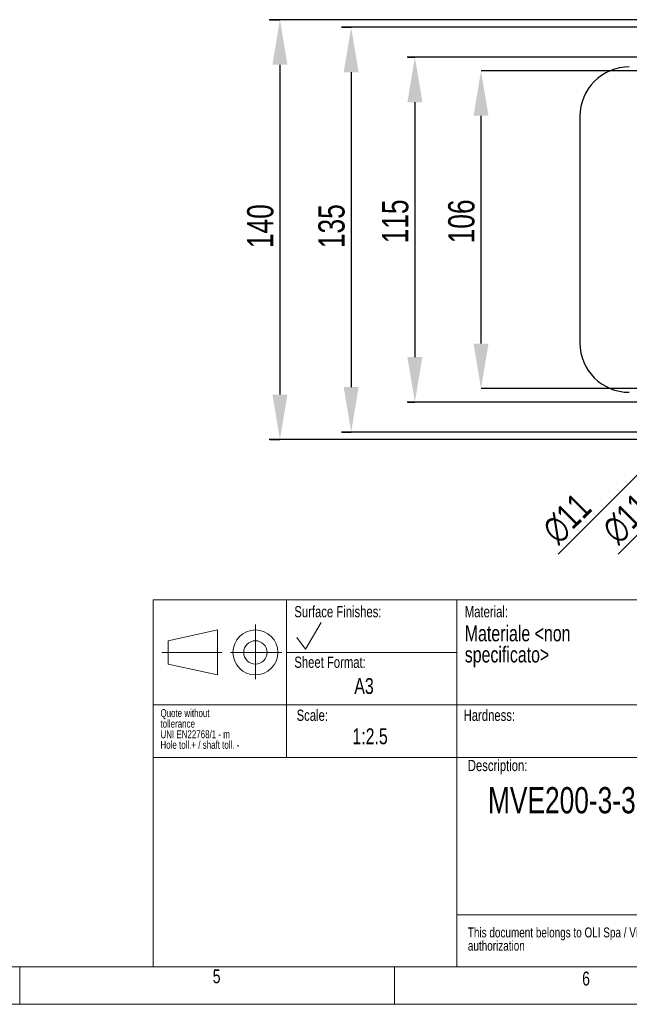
# Model space of a CAD drawing. Header units: millimetres. Extents: x 5 to 415, y 5 to 292.
# Tile 2 of 13: x 210 to 291, y 5 to 137. Entities that reach past the tile are written whole.
import ezdxf

# ---------------------------------------------------------------- set-up
doc = ezdxf.new("R2010")
doc.units = ezdxf.units.MM
doc.header["$PDSIZE"] = -1
doc.linetypes.add('CENTERX2', pattern=[20.32, 12.7, -2.54, 2.54, -2.54])
doc.layers.add('QUOTE', color=1, linetype='Continuous')
doc.styles.add('SLDTEXTSTYLE0', font='TXT', dxfattribs={"width": 0.75})
doc.dimstyles.new('SLDDIMSTYLE0', dxfattribs={"dimtxt": 3.5, "dimasz": 6, "dimexe": 0, "dimexo": 0.0625, "dimgap": 0.875, "dimtad": 1, "dimdec": 1, "dimlfac": 2.5, "dimrnd": 1e-09, "dimzin": 12, "dimdsep": 46, "dimtxsty": 'SLDTEXTSTYLE0', "dimsah": 1, "dimcen": 0.09, "dimadec": 0, "dimazin": 3, "dimtfac": 1, "dimtdec": 3, "dimtofl": 0, "dimtmove": 0, "dimatfit": 3, "dimfxl": 1, "dimfrac": 2, "dimtolj": 1, "dimtzin": 12, "dimarcsym": 0})
doc.dimstyles.new('SLDDIMSTYLE2', dxfattribs={"dimtxt": 3.5, "dimasz": 6, "dimexe": 0, "dimexo": 0.0625, "dimgap": 0.875, "dimtad": 1, "dimdec": 1, "dimlfac": 2.5, "dimrnd": 1e-09, "dimzin": 12, "dimdsep": 46, "dimtxsty": 'SLDTEXTSTYLE0', "dimblk1": 'NONE', "dimsah": 1, "dimcen": 0, "dimadec": 0, "dimazin": 3, "dimtfac": 1, "dimtdec": 3, "dimtmove": 0, "dimatfit": 3, "dimldrblk": 'NONE', "dimfxl": 1, "dimfrac": 2, "dimtolj": 1, "dimtzin": 12, "dimarcsym": 0})

# ---------------------------------------------------------------- blocks, each defined once
blk = doc.blocks.new('SW_NOTE_0')
at = {"color": 0, "linetype": 'Continuous', "lineweight": 0, "attachment_point": 1, "style": 'SLDTEXTSTYLE0'}
for s, insert, char_height in [('Quote without', (0, 1.36), 1.0583), ('tollerance', (0, -0.05), 1.058), ('UNI EN22768/1 - m', (0, -1.46), 1.0583), ('Hole toll.+ / shaft toll. -', (0, -2.87), 1.0583)]:
    blk.add_mtext(s, dxfattribs=dict(at, insert=insert, char_height=char_height))
blk = doc.blocks.new('SW_NOTE_1')
at = {"color": 0, "linetype": 'Continuous', "lineweight": 0, "char_height": 2.1167, "attachment_point": 1, "style": 'SLDTEXTSTYLE0'}
for s, insert in [('Materiale <non', (0, 2.73)), ('specificato>', (0, -0.09))]:
    blk.add_mtext(s, dxfattribs=dict(at, insert=insert))
blk = doc.blocks.new('SW_NOTE_2')
at = {"color": 0, "linetype": 'Continuous', "lineweight": 0, "char_height": 1.3229, "attachment_point": 1, "style": 'SLDTEXTSTYLE0'}
for s, insert in [('This document belongs to OLI Spa / Visam Srl : it must not be comunicated to other people without', (0, 1.71)), ('authorization', (0, -0.06))]:
    blk.add_mtext(s, dxfattribs=dict(at, insert=insert))
blk = doc.blocks.new('_D_10')
at = {"layer": 'Defpoints', "color": 0}
for p in [(261.69, 131.8), (261.69, 85.8), (262.71, 85.8)]:
    blk.add_point(p, dxfattribs=at)
at = {"layer": 'QUOTE', "color": 0, "lineweight": -2}
for p, q in [((261.75, 131.8), (262.71, 131.8)), ((262.71, 125.8), (262.71, 91.8)), ((261.75, 85.8), (262.71, 85.8))]:
    blk.add_line(p, q, dxfattribs=at)
at = {"layer": 'QUOTE', "color": 0}
for points in [[(261.71, 125.8), (263.71, 125.8), (262.71, 131.8)], [(261.71, 91.8), (263.71, 91.8), (262.71, 85.8)]]:
    blk.add_solid(points, dxfattribs=at)
at = {"layer": 'QUOTE', "color": 0, "insert": (258.33, 109.9), "char_height": 3.5, "attachment_point": 2, "rotation": 90, "style": 'SLDTEXTSTYLE0'}
blk.add_mtext('\\A1;115', dxfattribs=at)
blk = doc.blocks.new('_D_11')
at = {"layer": 'Defpoints', "color": 0}
for p in [(252.91, 135.8), (252.91, 81.8), (254.21, 81.8)]:
    blk.add_point(p, dxfattribs=at)
at = {"layer": 'QUOTE', "color": 0, "lineweight": -2}
for p, q in [((252.97, 135.8), (254.21, 135.8)), ((254.21, 129.8), (254.21, 87.8)), ((252.97, 81.8), (254.21, 81.8))]:
    blk.add_line(p, q, dxfattribs=at)
at = {"layer": 'QUOTE', "color": 0}
for points in [[(253.21, 129.8), (255.21, 129.8), (254.21, 135.8)], [(253.21, 87.8), (255.21, 87.8), (254.21, 81.8)]]:
    blk.add_solid(points, dxfattribs=at)
at = {"layer": 'QUOTE', "color": 0, "insert": (249.83, 109.26), "char_height": 3.5, "attachment_point": 2, "rotation": 90, "style": 'SLDTEXTSTYLE0'}
blk.add_mtext('\\A1;135', dxfattribs=at)
blk = doc.blocks.new('_D_12')
at = {"layer": 'Defpoints', "color": 0}
for p in [(243.29, 136.8), (243.29, 80.8), (244.71, 80.8)]:
    blk.add_point(p, dxfattribs=at)
at = {"layer": 'QUOTE', "color": 0, "lineweight": -2}
for p, q in [((243.36, 136.8), (244.71, 136.8)), ((244.71, 130.8), (244.71, 86.8)), ((243.36, 80.8), (244.71, 80.8))]:
    blk.add_line(p, q, dxfattribs=at)
at = {"layer": 'QUOTE', "color": 0}
for points in [[(243.71, 130.8), (245.71, 130.8), (244.71, 136.8)], [(243.71, 86.8), (245.71, 86.8), (244.71, 80.8)]]:
    blk.add_solid(points, dxfattribs=at)
at = {"layer": 'QUOTE', "color": 0, "insert": (240.33, 109.26), "char_height": 3.5, "attachment_point": 2, "rotation": 90, "style": 'SLDTEXTSTYLE0'}
blk.add_mtext('\\A1;140', dxfattribs=at)
blk = doc.blocks.new('_D_17')
at = {"layer": 'Defpoints', "color": 0}
for p in [(271.53, 130), (313.91, 130), (313.91, 87.6)]:
    blk.add_point(p, dxfattribs=at)
at = {"layer": 'QUOTE', "color": 0, "lineweight": -2}
for p, q in [((313.84, 130), (271.53, 130)), ((271.53, 93.6), (271.53, 124)), ((313.84, 87.6), (271.53, 87.6))]:
    blk.add_line(p, q, dxfattribs=at)
at = {"layer": 'QUOTE', "color": 0}
for points in [[(270.53, 124), (272.53, 124), (271.53, 130)], [(270.53, 93.6), (272.53, 93.6), (271.53, 87.6)]]:
    blk.add_solid(points, dxfattribs=at)
at = {"layer": 'QUOTE', "color": 0, "insert": (267.15, 109.9), "char_height": 3.5, "attachment_point": 2, "rotation": 90, "style": 'SLDTEXTSTYLE0'}
blk.add_mtext('\\A1;106', dxfattribs=at)
blk = doc.blocks.new('_D_19')
at = {"layer": 'Defpoints', "color": 0}
for p in [(303.66, 87.36), (300.55, 84.25)]:
    blk.add_point(p, dxfattribs=at)
at = {"layer": 'QUOTE', "color": 0, "lineweight": -2}
for p, q in [((303.66, 87.36), (300.55, 84.25)), ((281.81, 65.5), (296.31, 80.01))]:
    blk.add_line(p, q, dxfattribs=at)
at = {"layer": 'QUOTE', "color": 0}
blk.add_solid([(295.6, 80.71), (297.02, 79.3), (300.55, 84.25)], dxfattribs=at)
at = {"layer": 'QUOTE', "color": 0, "insert": (279.33, 69.22), "char_height": 3.5, "attachment_point": 1, "rotation": 45, "style": 'SLDTEXTSTYLE0'}
blk.add_mtext('\\A1;∅11', dxfattribs=at)
blk = doc.blocks.new('_NONE')
blk = doc.blocks.new('_D_20')
at = {"layer": 'Defpoints', "color": 0}
for p in [(307.66, 83.36), (304.55, 80.25)]:
    blk.add_point(p, dxfattribs=at)
at = {"layer": 'QUOTE', "color": 0, "lineweight": -2}
for p, q in [((307.66, 83.36), (304.55, 80.25)), ((289.8, 65.5), (300.31, 76.01))]:
    blk.add_line(p, q, dxfattribs=at)
at = {"layer": 'QUOTE', "color": 0}
blk.add_solid([(299.6, 76.71), (301.02, 75.3), (304.55, 80.25)], dxfattribs=at)
at = {"layer": 'QUOTE', "color": 0, "insert": (287.32, 69.21), "char_height": 3.5, "attachment_point": 1, "rotation": 45, "style": 'SLDTEXTSTYLE0'}
blk.add_mtext('\\A1;∅11', dxfattribs=at)

msp = doc.modelspace()

# ---------------------------------------------------------------- linework, layer by layer
at = {"color": 7}
msp.add_line((284.707, 123.904), (284.707, 93.704), dxfattribs=at)
at = {"color": 7, "linetype": 'Continuous', "lineweight": 18}
for p, q in [((227.8, 59.407), (410, 59.407)), ((227.8, 59.407), (227.8, 10.407)), ((245.571, 45.407), (245.571, 59.407)), ((268.288, 45.407), (268.288, 59.407)), ((229.786, 53.964), (236.395, 55.405)), ((236.395, 55.405), (236.395, 49.41)), ((248.102, 52.862), (250.229, 56.394)), ((229.786, 50.85), (229.786, 53.964)), ((246.942, 54.396), (248.102, 52.862)), ((268.288, 52.407), (245.571, 52.407)), ((236.395, 49.41), (229.786, 50.85)), ((320.132, 45.407), (227.8, 45.407)), ((245.571, 45.407), (245.571, 38.407)), ((268.288, 45.407), (268.288, 10.407)), ((320.132, 38.407), (227.8, 38.407)), ((268.288, 17.407), (410, 17.407)), ((10, 10.472), (227.8, 10.472)), ((210, 10.472), (210, 5.472)), ((227.8, 10.472), (410, 10.472)), ((260, 10.472), (260, 5.472)), ((5, 5.472), (415, 5.472))]:
    msp.add_line(p, q, dxfattribs=at)
at = {"color": 7, "linetype": 'CENTERX2', "lineweight": 18}
for p, q in [((241.436, 56.131), (241.436, 48.849)), ((228.937, 52.407), (237.014, 52.407)), ((244.941, 52.407), (238.119, 52.407))]:
    msp.add_line(p, q, dxfattribs=at)
at = {"color": 7, "linetype": 'Continuous', "lineweight": 18}
for radius in [2.997, 1.557]:
    msp.add_circle((241.436, 52.407), radius, dxfattribs=at)
at = {"color": 7}
for centre, start, end in [((291.307, 123.904), 90, 180), ((291.307, 93.704), 180, 270)]:
    msp.add_arc(centre, 6.6, start, end, dxfattribs=at)
at = {"layer": 'QUOTE'}
for p, q in [((316.107, 136.804), (243.293, 136.804)), ((306.107, 135.804), (252.912, 135.804)), ((302.107, 131.804), (261.688, 131.804)), ((302.107, 85.804), (261.688, 85.804)), ((306.107, 81.804), (252.912, 81.804)), ((316.107, 80.804), (243.293, 80.804))]:
    msp.add_line(p, q, dxfattribs=at)

# ---------------------------------------------------------------- block references
at = {"color": 7, "linetype": 'Continuous', "lineweight": 0}
for name, p in [('SW_NOTE_1', (269.363, 53.277)), ('SW_NOTE_0', (228.775, 43.481)), ('SW_NOTE_2', (269.771, 14.008))]:
    msp.add_blockref(name, p, dxfattribs=at)

# ---------------------------------------------------------------- texts
at = {"color": 7, "linetype": 'Continuous', "lineweight": 0, "attachment_point": 1, "style": 'SLDTEXTSTYLE0'}
for s, insert, char_height in [('Surface Finishes:', (246.63, 58.595), 1.5), ('Material:', (269.363, 58.595), 1.5), ('Sheet Format:', (246.63, 51.851), 1.5), ('A3', (254.624, 48.986), 2.1167), ('Scale:', (246.937, 44.78), 1.5), ('Hardness:', (269.209, 44.78), 1.5), ('1:2.5', (254.369, 42.281), 2.1167), ('Description:', (269.771, 38.079), 1.5), ('MVE200-3-36_MVE90-15-18-23A0', (272.454, 34.446), 3.5), ('5', (235.749, 10.137), 1.852), ('6', (285.02, 9.831), 1.852)]:
    msp.add_mtext(s, dxfattribs=dict(at, insert=insert, char_height=char_height))

# ---------------------------------------------------------------- dimensions: what is measured, and where the dimension line sits
at = {"layer": 'QUOTE'}
for base, p1, p2, picture, middle in [((244.707, 80.804), (243.293, 136.804), (243.293, 80.804), '_D_12', (244.707, 109.261)), ((254.209, 81.804), (252.912, 135.804), (252.912, 81.804), '_D_11', (254.209, 109.261)), ((262.707, 85.804), (261.688, 131.804), (261.688, 85.804), '_D_10', (262.707, 109.896)), ((271.526, 130.004), (313.907, 87.604), (313.907, 130.004), '_D_17', (271.526, 109.896))]:
    dim = msp.add_linear_dim(base=base, p1=p1, p2=p2, angle=90, dimstyle='SLDDIMSTYLE0', dxfattribs=at)
    dim.commit()
    dim.dimension.update_dxf_attribs({"geometry": picture, "text_midpoint": middle, "dimtype": 160})
for p1, p2, picture, middle in [((303.663, 87.36), (300.551, 84.249), '_D_19', (284.282, 67.979)), ((307.663, 83.36), (304.551, 80.249), '_D_20', (292.274, 67.972))]:
    dim = msp.add_diameter_dim_2p(p1=p1, p2=p2, dimstyle='SLDDIMSTYLE2', dxfattribs=at)
    dim.commit()
    dim.dimension.update_dxf_attribs({"geometry": picture, "text_midpoint": middle, "dimtype": 163})

doc.saveas('drawing.dxf')
